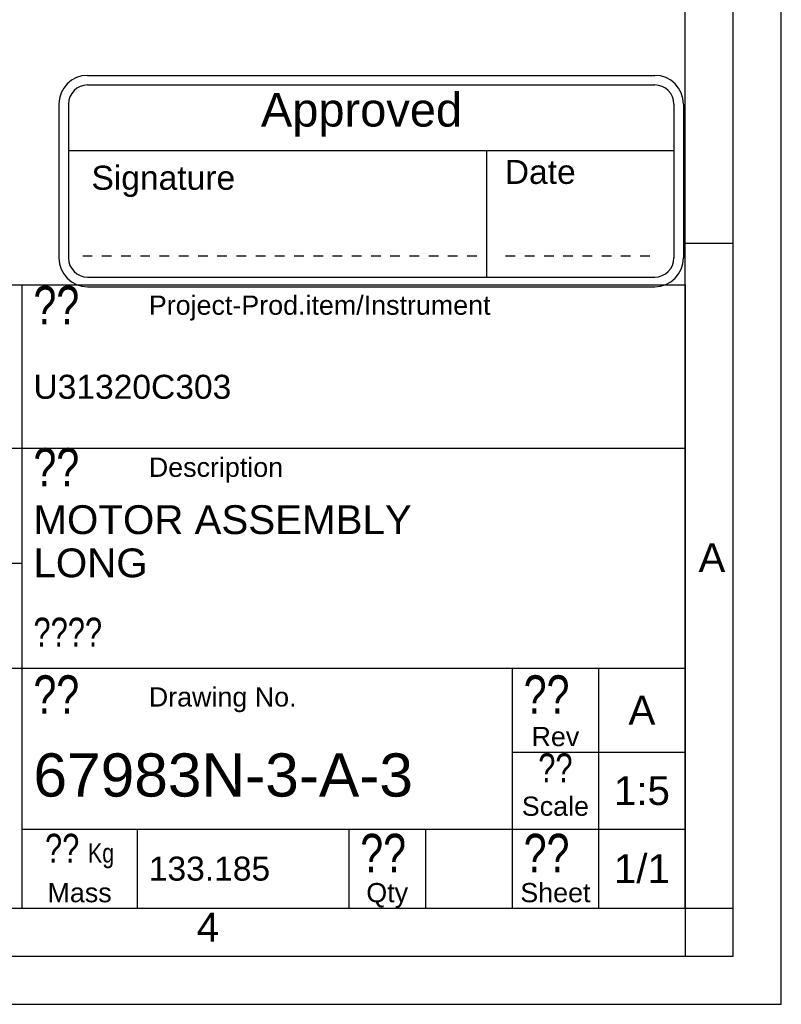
# Model space of a CAD drawing. Header units: millimetres. Extents: x 0 to 868, y 0 to 297.
# Tile 35 of 52: x 341 to 420, y 0 to 103. Entities that reach past the tile are written whole.
import ezdxf

# ---------------------------------------------------------------- set-up
doc = ezdxf.new("R2010")
doc.units = ezdxf.units.MM
doc.header["$LTSCALE"] = 23.1
doc.layers.get('0').update_dxf_attribs({"linetype": 'CONTINUOUS'})
doc.layers.add('DETAIL', color=7, linetype='CONTINUOUS')
doc.styles.add('TEXTSTYLE_11', font='arial.ttf')
doc.styles.add('TEXTSTYLE_2', font='arial.ttf')
doc.styles.add('TEXTSTYLE_3', font='arial.ttf')
doc.styles.add('TEXTSTYLE_5', font='txt', dxfattribs={"width": 0.8})

# ---------------------------------------------------------------- blocks, each defined once
blk = doc.blocks.new('APPROVED_BL4', base_point=(377.33, 85.71))
at = {"layer": 'DETAIL', "color": 1, "linetype": 'Continuous'}
for p, q in [((347.83, 96.71), (406.83, 96.71)), ((347.83, 95.71), (406.83, 95.71)), ((344.83, 93.71), (344.83, 77.71)), ((345.83, 93.71), (345.83, 77.71)), ((408.83, 93.71), (408.83, 77.71)), ((409.83, 93.71), (409.83, 77.71)), ((345.83, 88.89), (408.83, 88.89)), ((389.32, 88.89), (389.32, 75.71)), ((347.32, 77.93), (348.32, 77.93)), ((349.32, 77.93), (350.32, 77.93)), ((351.32, 77.93), (352.32, 77.93)), ((353.32, 77.93), (354.32, 77.93)), ((355.32, 77.93), (356.32, 77.93)), ((357.32, 77.93), (358.32, 77.93)), ((359.32, 77.93), (360.32, 77.93)), ((361.32, 77.93), (362.32, 77.93)), ((363.32, 77.93), (364.32, 77.93)), ((365.32, 77.93), (366.32, 77.93)), ((367.32, 77.93), (368.32, 77.93)), ((369.32, 77.93), (370.32, 77.93)), ((371.32, 77.93), (372.32, 77.93)), ((373.32, 77.93), (374.32, 77.93)), ((375.32, 77.93), (376.32, 77.93)), ((377.32, 77.93), (378.32, 77.93)), ((379.32, 77.93), (380.32, 77.93)), ((381.32, 77.93), (382.32, 77.93)), ((383.32, 77.93), (384.32, 77.93)), ((385.32, 77.93), (386.32, 77.93)), ((387.32, 77.93), (388.32, 77.93)), ((391.32, 77.93), (392.32, 77.93)), ((393.32, 77.93), (394.32, 77.93)), ((395.32, 77.93), (396.32, 77.93)), ((397.32, 77.93), (398.32, 77.93)), ((399.32, 77.93), (400.32, 77.93)), ((401.32, 77.93), (402.32, 77.93)), ((403.32, 77.93), (404.32, 77.93)), ((405.32, 77.93), (406.32, 77.93)), ((347.83, 75.71), (406.83, 75.71)), ((347.83, 74.71), (406.83, 74.71))]:
    blk.add_line(p, q, dxfattribs=at)
for centre, radius, start, end in [((347.83, 93.71), 3, 90, 180), ((406.83, 93.71), 3, 0, 90), ((347.83, 93.71), 2, 90, 180), ((406.83, 93.71), 2, 0, 90), ((347.83, 77.71), 3, 180, 270), ((347.83, 77.71), 2, 180, 270), ((406.83, 77.71), 3, 270, 360), ((406.83, 77.71), 2, 270, 360)]:
    blk.add_arc(centre, radius, start, end, dxfattribs=at)
at = {"layer": 'DETAIL', "color": 2, "linetype": 'Continuous', "style": 'TEXTSTYLE_11'}
for s, height, p in [('Approved', 3.5, (365.86, 91.38)), ('Signature', 2.5, (348.23, 84.8)), ('Date', 2.5, (391.23, 85.41))]:
    blk.add_text(s, height=height, dxfattribs=at).set_placement(p)

msp = doc.modelspace()

# ---------------------------------------------------------------- linework, layer by layer
at = {"color": 2, "linetype": 'Continuous'}
for p, q in [((420, 0), (420, 297)), ((415, 5), (415, 292)), ((410, 79.25), (415, 79.25)), ((235, 74.91189), (410, 74.91189)), ((341, 74.91189), (341, 9.99989)), ((410, 74.91189), (410, 9.99989)), ((235, 57.91189), (410, 57.91189)), ((235, 45.91189), (341, 45.91189)), ((235, 34.99989), (410, 34.99989)), ((392, 34.99989), (392, 9.99989)), ((401, 34.99989), (401, 9.99989)), ((392, 26.24989), (410, 26.24989)), ((341, 18.24989), (410, 18.24989)), ((353, 18.24989), (353, 9.99989)), ((375, 18.24989), (375, 9.99989)), ((383, 18.24989), (383, 9.99989)), ((235, 9.99989), (410, 9.99989)), ((410.00278, 10.01538), (410.00278, 5.01538)), ((410.00841, 9.99683), (415.00841, 9.99683)), ((20, 5), (415, 5)), ((237.25, 0), (420, 0))]:
    msp.add_line(p, q, dxfattribs=at)
at = {"color": 7, "linetype": 'Continuous'}
for p, q in [((410, 10), (410, 287)), ((25, 10), (410, 10))]:
    msp.add_line(p, q, dxfattribs=at)

# ---------------------------------------------------------------- block references
at = {"layer": 'DETAIL', "color": 2, "linetype": 'Continuous'}
msp.add_blockref('APPROVED_BL4', (377.334, 85.71016), dxfattribs=at)

# ---------------------------------------------------------------- texts
at = {"color": 2, "linetype": 'Continuous', "char_height": 3, "attachment_point": 1, "line_spacing_factor": 0.9, "style": 'TEXTSTYLE_2'}
for s, insert, width in [('A', (411.3869, 47.99854), 2.7881041), ('4', (359.18334, 9.53753), 2.330855)]:
    msp.add_mtext(s, dxfattribs=dict(at, insert=insert, width=width))
at = {"layer": 'DETAIL', "color": 2, "linetype": 'Continuous', "line_spacing_factor": 0.9}
for s, insert, char_height, width, attachment_point, style in [('?? ', (342.2, 74.78689), 4, 9.6, 1, 'TEXTSTYLE_5'), ('Project-Prod.item/Instrument', (354.2, 73.78689), 2, 35.5018587, 1, 'TEXTSTYLE_3'), ('U31320C303', (342.2, 65.53689), 2.5, 20.5762082, 1, 'TEXTSTYLE_2'), ('?? ', (342.2, 57.91189), 4, 9.6, 1, 'TEXTSTYLE_5'), ('Description', (354.2, 56.91189), 2, 13.9628253, 1, 'TEXTSTYLE_3'), ('MOTOR ASSEMBLY\\PLONG', (342.2, 51.95589), 3, 39.267658, 1, 'TEXTSTYLE_2'), ('????', (342.2, 40.24989), 3, 9.6, 1, 'TEXTSTYLE_5'), ('??', (342.2, 34.24989), 4, 6.4, 1, 'TEXTSTYLE_5'), ('??', (393.2, 34.24989), 4, 6.4, 1, 'TEXTSTYLE_5'), ('Drawing No.', (354.2, 32.99989), 2, 15.3531599, 1, 'TEXTSTYLE_3'), ('A', (405.5, 32.12489), 3, 2.7881041, 2, 'TEXTSTYLE_2'), ('Rev', (396.5, 28.87489), 2, 4.9665428, 2, 'TEXTSTYLE_3'), ('67983N-3-A-3', (342.2, 26.12489), 4.5, 39.4628253, 1, 'TEXTSTYLE_3'), ('??', (396.5, 26.12489), 3, 4.8, 2, 'TEXTSTYLE_5'), ('1:5', (405.5, 23.74989), 3, 5.8215613, 2, 'TEXTSTYLE_3'), ('Scale', (396.5, 21.62489), 2, 6.9814126, 2, 'TEXTSTYLE_3'), ('?? \\Farial.ttf;\\H2.0;Kg', (347, 17.74989), 3, 10.6126394, 2, 'TEXTSTYLE_5'), ('??', (376.2, 17.74989), 4, 6.4, 1, 'TEXTSTYLE_5'), ('??', (393.2, 17.74989), 4, 6.4, 1, 'TEXTSTYLE_5'), ('133.185', (354.2, 15.37489), 2.5, 12.6208178, 1, 'TEXTSTYLE_2'), ('1/1', (405.5, 15.62489), 3, 5.8215613, 2, 'TEXTSTYLE_3'), ('Mass', (347, 12.62489), 2, 6.669145, 2, 'TEXTSTYLE_3'), ('Qty', (379, 12.62489), 2, 4.3420074, 2, 'TEXTSTYLE_3'), ('Sheet', (396.5, 12.62489), 2, 7.2936803, 2, 'TEXTSTYLE_3')]:
    msp.add_mtext(s, dxfattribs=dict(at, insert=insert, char_height=char_height, width=width, attachment_point=attachment_point, style=style))

doc.saveas('drawing.dxf')
